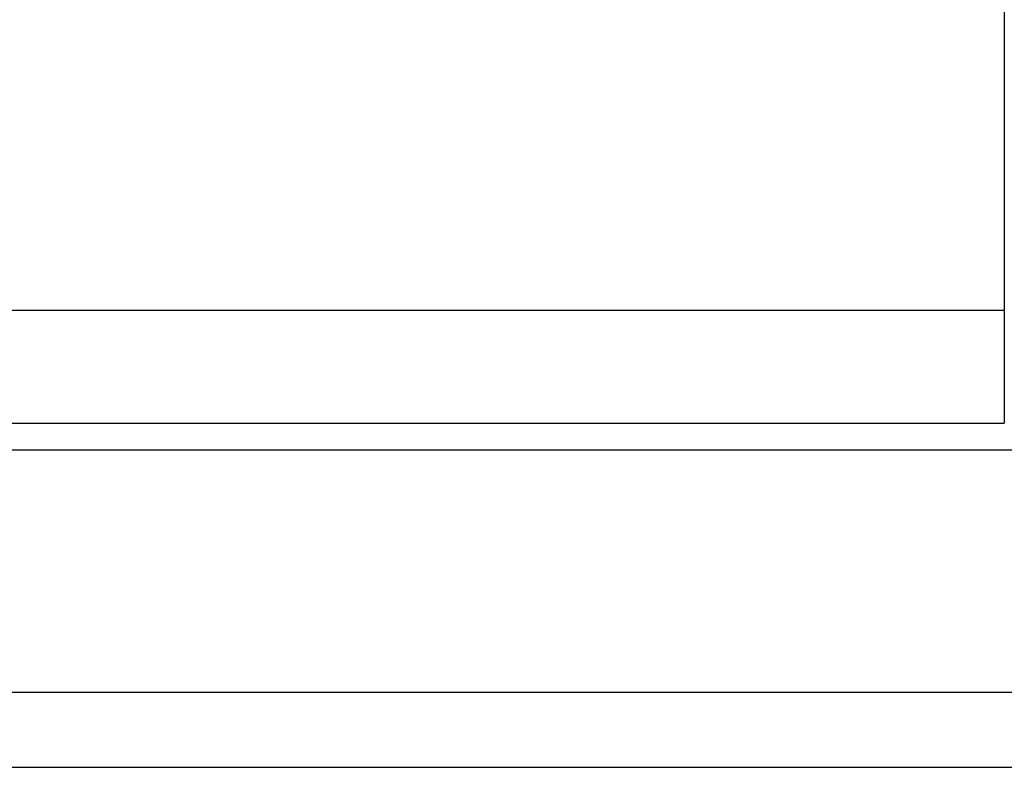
# Model space of a CAD drawing. Header units: millimetres. Extents: x 913 to 1154, y -131 to 46.
# Tile 47 of 105: x 1096.57 to 1105.72, y -117.33 to -110.38. Entities that reach past the tile are written whole.
import ezdxf

# ---------------------------------------------------------------- set-up
doc = ezdxf.new("R2010")
doc.units = ezdxf.units.MM
doc.header["$LTSCALE"] = 0.15
doc.layers.add('OUT', color=3, linetype='CONTINUOUS')

msp = doc.modelspace()

# ---------------------------------------------------------------- linework, layer by layer
at = {"layer": 'OUT', "color": 0}
for p, q in [((1105.7241, -93.3253), (1105.7241, -114.1253)), ((1066.2241, -113.0753), (1105.7241, -113.0753)), ((1066.2241, -114.1253), (1105.7241, -114.1253)), ((1019.3883, -114.3753), (1149.9741, -114.3753)), ((1019.1487, -116.6253), (1149.9741, -116.6253)), ((999.9741, -117.3253), (1149.9741, -117.3253))]:
    msp.add_line(p, q, dxfattribs=at)

doc.saveas('drawing.dxf')
